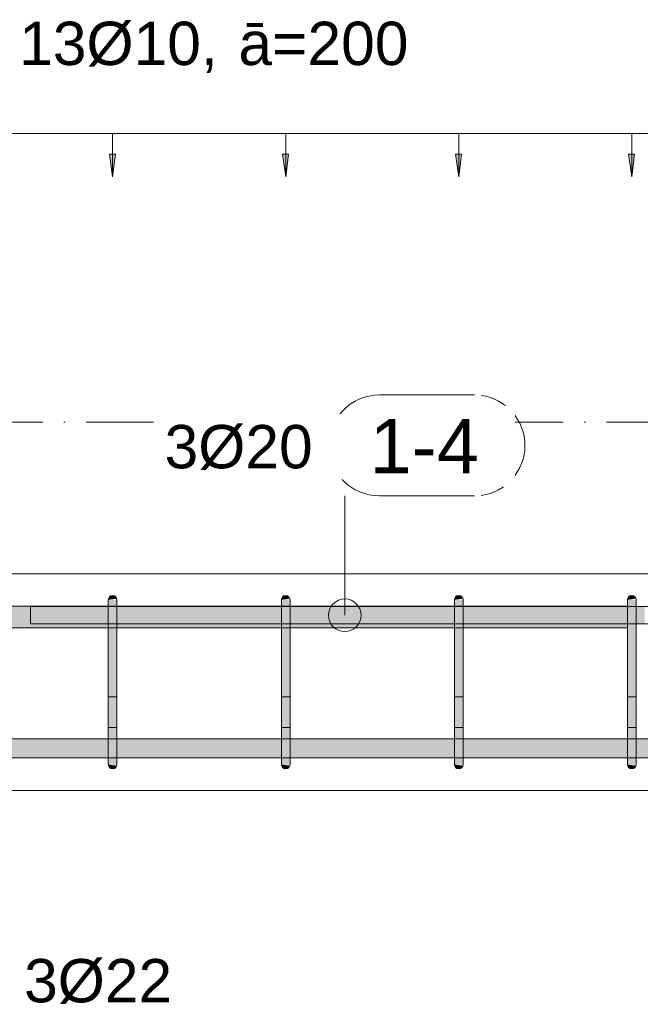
# Model space of a CAD drawing. Header units: millimetres. Extents: x 4307 to 42792, y 1610 to 10025.
# Tile 249 of 256: x 37376 to 38092, y 8423 to 9559. Entities that reach past the tile are written whole.
import ezdxf

# ---------------------------------------------------------------- set-up
doc = ezdxf.new("R2010")
doc.units = ezdxf.units.MM
doc.linetypes.add('Čerchovaná', pattern=[150, 100, -25, 0, -25])
for name, color, linetype, lineweight in [('A-ANNO-DIMS', 211, 'Continuous', 5), ('A-ANNO-DIMS-25', 211, 'Continuous', 5), ('A-FLOR-LEVL', 51, 'Continuous', 5), ('S-BEAM', 12, 'Continuous', 9), ('S-RBAR', 171, 'Continuous', 5), ('S-RBAR-IDEN', 171, 'Continuous', 5)]:
    doc.layers.add(name, color=color, linetype=linetype, lineweight=lineweight)
doc.styles.add('Arial', font='arial.ttf', dxfattribs={"height": 50})
doc.styles.add('Arial_1', font='arial.ttf', dxfattribs={"height": 62.5})
doc.dimstyles.new('Výztuž_kusy__řezy__3', dxfattribs={"dimscale": 304.8, "dimtxt": 0.18, "dimasz": 0, "dimexe": 0, "dimexo": 0.0625, "dimgap": 0.082021, "dimtad": 1, "dimdec": 0, "dimzin": 0, "dimdsep": 46, "dimtxsty": 'Arial_1', "dimblk1": 'NONE', "dimblk2": 'NONE', "dimsah": 1, "dimcen": 0.09, "dimazin": 0, "dimtfac": 1, "dimtdec": 4, "dimtix": 1, "dimtmove": 0, "dimatfit": 3, "dimfxl": 0.164042, "dimfxlon": 1, "dimtvp": 1, "dimtfill": 1, "dimtolj": 1, "dimtzin": 0, "dimarcsym": 2})

# ---------------------------------------------------------------- blocks, each defined once
blk = doc.blocks.new('DIMBLOCK859-V3')
at = {"layer": 'A-ANNO-DIMS-25'}
for points in [[(37284, 9377.8), (37287.4, 9404.1), (37280.5, 9404.1)], [(37483.6, 9377.8), (37487, 9404.1), (37480.1, 9404.1)]]:
    blk.add_hatch(color=256, dxfattribs=at).paths.add_polyline_path(points)
for p, q in [((37284, 9427.8), (37483.6, 9427.8)), ((37284, 9427.8), (37284, 9427.8)), ((37284, 9427.8), (37284, 9377.8)), ((37483.6, 9427.8), (37483.6, 9427.8)), ((37483.6, 9427.8), (37483.6, 9377.8)), ((37287.4, 9404.1), (37280.5, 9404.1)), ((37280.5, 9404.1), (37284, 9377.8)), ((37284, 9377.8), (37287.4, 9404.1)), ((37487, 9404.1), (37480.1, 9404.1)), ((37480.1, 9404.1), (37483.6, 9377.8)), ((37483.6, 9377.8), (37487, 9404.1))]:
    blk.add_line(p, q, dxfattribs=at)
blk = doc.blocks.new('_None')
blk = doc.blocks.new('DIMBLOCK860-V3')
at = {"layer": 'A-ANNO-DIMS-25'}
for points in [[(37483.6, 9377.8), (37487, 9404.1), (37480.1, 9404.1)], [(37683.2, 9377.8), (37686.6, 9404.1), (37679.7, 9404.1)]]:
    blk.add_hatch(color=256, dxfattribs=at).paths.add_polyline_path(points)
for p, q in [((37483.6, 9427.8), (37683.2, 9427.8)), ((37483.6, 9427.8), (37483.6, 9427.8)), ((37483.6, 9427.8), (37483.6, 9377.8)), ((37683.2, 9427.8), (37683.2, 9427.8)), ((37683.2, 9427.8), (37683.2, 9377.8)), ((37487, 9404.1), (37480.1, 9404.1)), ((37480.1, 9404.1), (37483.6, 9377.8)), ((37483.6, 9377.8), (37487, 9404.1)), ((37686.6, 9404.1), (37679.7, 9404.1)), ((37679.7, 9404.1), (37683.2, 9377.8)), ((37683.2, 9377.8), (37686.6, 9404.1))]:
    blk.add_line(p, q, dxfattribs=at)
blk = doc.blocks.new('DIMBLOCK861-V3')
at = {"layer": 'A-ANNO-DIMS-25'}
for points in [[(37683.2, 9377.8), (37686.6, 9404.1), (37679.7, 9404.1)], [(37882.8, 9377.8), (37886.2, 9404.1), (37879.3, 9404.1)]]:
    blk.add_hatch(color=256, dxfattribs=at).paths.add_polyline_path(points)
for p, q in [((37683.2, 9427.8), (37882.8, 9427.8)), ((37683.2, 9427.8), (37683.2, 9427.8)), ((37683.2, 9427.8), (37683.2, 9377.8)), ((37882.8, 9427.8), (37882.8, 9427.8)), ((37882.8, 9427.8), (37882.8, 9377.8)), ((37686.6, 9404.1), (37679.7, 9404.1)), ((37679.7, 9404.1), (37683.2, 9377.8)), ((37683.2, 9377.8), (37686.6, 9404.1)), ((37886.2, 9404.1), (37879.3, 9404.1)), ((37879.3, 9404.1), (37882.8, 9377.8)), ((37882.8, 9377.8), (37886.2, 9404.1))]:
    blk.add_line(p, q, dxfattribs=at)
blk = doc.blocks.new('DIMBLOCK862-V3')
at = {"layer": 'A-ANNO-DIMS-25'}
for points in [[(37882.8, 9377.8), (37886.2, 9404.1), (37879.3, 9404.1)], [(38082.4, 9377.8), (38085.8, 9404.1), (38078.9, 9404.1)]]:
    blk.add_hatch(color=256, dxfattribs=at).paths.add_polyline_path(points)
for p, q in [((37882.8, 9427.8), (38082.4, 9427.8)), ((37882.8, 9427.8), (37882.8, 9427.8)), ((37882.8, 9427.8), (37882.8, 9377.8)), ((38082.4, 9427.8), (38082.4, 9427.8)), ((38082.4, 9427.8), (38082.4, 9377.8)), ((37886.2, 9404.1), (37879.3, 9404.1)), ((37879.3, 9404.1), (37882.8, 9377.8)), ((37882.8, 9377.8), (37886.2, 9404.1)), ((38085.8, 9404.1), (38078.9, 9404.1)), ((38078.9, 9404.1), (38082.4, 9377.8)), ((38082.4, 9377.8), (38085.8, 9404.1))]:
    blk.add_line(p, q, dxfattribs=at)
blk = doc.blocks.new('DIMBLOCK863-V3')
at = {"layer": 'A-ANNO-DIMS-25'}
for points in [[(38082.4, 9377.8), (38085.8, 9404.1), (38078.9, 9404.1)], [(38282, 9377.8), (38285.4, 9404.1), (38278.5, 9404.1)]]:
    blk.add_hatch(color=256, dxfattribs=at).paths.add_polyline_path(points)
for p, q in [((38082.4, 9427.8), (38282, 9427.8)), ((38082.4, 9427.8), (38082.4, 9427.8)), ((38082.4, 9427.8), (38082.4, 9377.8)), ((38282, 9427.8), (38282, 9427.8)), ((38282, 9427.8), (38282, 9377.8)), ((38085.8, 9404.1), (38078.9, 9404.1)), ((38078.9, 9404.1), (38082.4, 9377.8)), ((38082.4, 9377.8), (38085.8, 9404.1)), ((38285.4, 9404.1), (38278.5, 9404.1)), ((38278.5, 9404.1), (38282, 9377.8)), ((38282, 9377.8), (38285.4, 9404.1))]:
    blk.add_line(p, q, dxfattribs=at)
blk = doc.blocks.new('DIMBLOCK869-V3')
at = {"layer": 'A-ANNO-DIMS-25'}
for points in [[(36884.8, 9377.8), (36888.2, 9404.1), (36881.3, 9404.1)], [(37084.4, 9377.8), (37087.8, 9404.1), (37080.9, 9404.1)], [(37284, 9377.8), (37287.4, 9404.1), (37280.5, 9404.1)], [(37483.6, 9377.8), (37487, 9404.1), (37480.1, 9404.1)], [(37683.2, 9377.8), (37686.6, 9404.1), (37679.7, 9404.1)], [(37882.8, 9377.8), (37886.2, 9404.1), (37879.3, 9404.1)], [(38082.4, 9377.8), (38085.8, 9404.1), (38078.9, 9404.1)], [(38282, 9377.8), (38285.4, 9404.1), (38278.5, 9404.1)], [(38481.6, 9377.8), (38485, 9404.1), (38478.1, 9404.1)], [(38681.2, 9377.8), (38684.6, 9404.1), (38677.7, 9404.1)], [(38880.8, 9377.8), (38884.2, 9404.1), (38877.3, 9404.1)], [(39080.4, 9377.8), (39083.8, 9404.1), (39076.9, 9404.1)], [(39280, 9377.8), (39283.4, 9404.1), (39276.5, 9404.1)]]:
    blk.add_hatch(color=256, dxfattribs=at).paths.add_polyline_path(points)
for p, q in [((36884.8, 9427.8), (39280, 9427.8)), ((36884.8, 9427.8), (37084.4, 9427.8)), ((36884.8, 9427.8), (36884.8, 9427.8)), ((36884.8, 9427.8), (36884.8, 9377.8)), ((37084.4, 9427.8), (37284, 9427.8)), ((37084.4, 9427.8), (37084.4, 9427.8)), ((37084.4, 9427.8), (37084.4, 9377.8)), ((37284, 9427.8), (37483.6, 9427.8)), ((37284, 9427.8), (37284, 9427.8)), ((37284, 9427.8), (37284, 9377.8)), ((37483.6, 9427.8), (37683.2, 9427.8)), ((37483.6, 9427.8), (37483.6, 9427.8)), ((37483.6, 9427.8), (37483.6, 9377.8)), ((37683.2, 9427.8), (37882.8, 9427.8)), ((37683.2, 9427.8), (37683.2, 9427.8)), ((37683.2, 9427.8), (37683.2, 9377.8)), ((37882.8, 9427.8), (38082.4, 9427.8)), ((37882.8, 9427.8), (37882.8, 9427.8)), ((37882.8, 9427.8), (37882.8, 9377.8)), ((38082.4, 9427.8), (38282, 9427.8)), ((38082.4, 9427.8), (38082.4, 9427.8)), ((38082.4, 9427.8), (38082.4, 9377.8)), ((38282, 9427.8), (38481.6, 9427.8)), ((38282, 9427.8), (38282, 9427.8)), ((38282, 9427.8), (38282, 9377.8)), ((38481.6, 9427.8), (38681.2, 9427.8)), ((38481.6, 9427.8), (38481.6, 9427.8)), ((38481.6, 9427.8), (38481.6, 9377.8)), ((38681.2, 9427.8), (38880.8, 9427.8)), ((38681.2, 9427.8), (38681.2, 9427.8)), ((38681.2, 9427.8), (38681.2, 9377.8)), ((38880.8, 9427.8), (39080.4, 9427.8)), ((38880.8, 9427.8), (38880.8, 9427.8)), ((38880.8, 9427.8), (38880.8, 9377.8)), ((39080.4, 9427.8), (39280, 9427.8)), ((39080.4, 9427.8), (39080.4, 9427.8)), ((39080.4, 9427.8), (39080.4, 9377.8)), ((39280, 9427.8), (39280, 9427.8)), ((39280, 9427.8), (39280, 9377.8)), ((36888.2, 9404.1), (36881.3, 9404.1)), ((36881.3, 9404.1), (36884.8, 9377.8)), ((36884.8, 9377.8), (36888.2, 9404.1)), ((37087.8, 9404.1), (37080.9, 9404.1)), ((37080.9, 9404.1), (37084.4, 9377.8)), ((37084.4, 9377.8), (37087.8, 9404.1)), ((37287.4, 9404.1), (37280.5, 9404.1)), ((37280.5, 9404.1), (37284, 9377.8)), ((37284, 9377.8), (37287.4, 9404.1)), ((37487, 9404.1), (37480.1, 9404.1)), ((37480.1, 9404.1), (37483.6, 9377.8)), ((37483.6, 9377.8), (37487, 9404.1)), ((37686.6, 9404.1), (37679.7, 9404.1)), ((37679.7, 9404.1), (37683.2, 9377.8)), ((37683.2, 9377.8), (37686.6, 9404.1)), ((37886.2, 9404.1), (37879.3, 9404.1)), ((37879.3, 9404.1), (37882.8, 9377.8)), ((37882.8, 9377.8), (37886.2, 9404.1)), ((38085.8, 9404.1), (38078.9, 9404.1)), ((38078.9, 9404.1), (38082.4, 9377.8)), ((38082.4, 9377.8), (38085.8, 9404.1)), ((38285.4, 9404.1), (38278.5, 9404.1)), ((38278.5, 9404.1), (38282, 9377.8)), ((38282, 9377.8), (38285.4, 9404.1)), ((38485, 9404.1), (38478.1, 9404.1)), ((38478.1, 9404.1), (38481.6, 9377.8)), ((38481.6, 9377.8), (38485, 9404.1)), ((38684.6, 9404.1), (38677.7, 9404.1)), ((38677.7, 9404.1), (38681.2, 9377.8)), ((38681.2, 9377.8), (38684.6, 9404.1)), ((38884.2, 9404.1), (38877.3, 9404.1)), ((38877.3, 9404.1), (38880.8, 9377.8)), ((38880.8, 9377.8), (38884.2, 9404.1)), ((39083.8, 9404.1), (39076.9, 9404.1)), ((39076.9, 9404.1), (39080.4, 9377.8)), ((39080.4, 9377.8), (39083.8, 9404.1)), ((39283.4, 9404.1), (39276.5, 9404.1)), ((39276.5, 9404.1), (39280, 9377.8)), ((39280, 9377.8), (39283.4, 9404.1))]:
    blk.add_line(p, q, dxfattribs=at)
blk = doc.blocks.new('Popisek výztuže - _Typ_ množství_LEVÝ-573731-V3')
at = {"layer": 'S-RBAR-IDEN'}
for p, q in [((5555.8, 9108.9), (5446.1, 9108.9)), ((5446.1, 8992.5), (5555.8, 8992.5))]:
    blk.add_line(p, q, dxfattribs=at)
for centre, start, end in [((5446.1, 9050.7), 90, 270), ((5555.8, 9050.7), 277.6434, 82.3566)]:
    blk.add_arc(centre, 58.2, start, end, dxfattribs=at)

msp = doc.modelspace()

# ---------------------------------------------------------------- hatches: boundary and pattern name
at = {"layer": 'S-RBAR'}
for points in [[(37478.6, 8890), (37488.4, 8891.3), (37487.9, 8892.5), (37487.1, 8893.5), (37486.1, 8894.3), (37484.9, 8894.8), (37483.6, 8895), (37482.3, 8894.8), (37481.1, 8894.3), (37480, 8893.5), (37479.2, 8892.4), (37478.7, 8891.3)], [(37678.2, 8890), (37688, 8891.3), (37687.5, 8892.5), (37686.7, 8893.5), (37685.7, 8894.3), (37684.5, 8894.8), (37683.2, 8895), (37681.9, 8894.8), (37680.7, 8894.3), (37679.6, 8893.5), (37678.8, 8892.4), (37678.3, 8891.3)], [(37877.8, 8890), (37887.6, 8891.3), (37887.1, 8892.5), (37886.3, 8893.5), (37885.3, 8894.3), (37884.1, 8894.8), (37882.8, 8895), (37881.5, 8894.8), (37880.3, 8894.3), (37879.2, 8893.5), (37878.4, 8892.4), (37877.9, 8891.3)], [(38077.4, 8890), (38087.2, 8891.3), (38086.7, 8892.5), (38085.9, 8893.5), (38084.9, 8894.3), (38083.7, 8894.8), (38082.4, 8895), (38081.1, 8894.8), (38079.9, 8894.3), (38078.8, 8893.5), (38078, 8892.4), (38077.5, 8891.3)], [(37488.6, 8865), (37488.4, 8890), (37478.6, 8890), (37478.6, 8865), (37486.1, 8865)], [(37688.2, 8865), (37688.2, 8890), (37678.2, 8890), (37678.2, 8865)], [(37887.8, 8865), (37887.8, 8890), (37877.8, 8890), (37877.8, 8865)], [(38087.4, 8865), (38087.4, 8890), (38077.4, 8890), (38077.4, 8865)], [(38097.3, 8862.1), (38097.3, 8882.1), (38087.4, 8882.1), (38087.4, 8862.1)], [(37478.6, 8725), (37488.6, 8725), (37488.6, 8865), (37478.6, 8865), (37478.6, 8832)], [(37688.2, 8725), (37688.2, 8865), (37678.2, 8865), (37678.2, 8725)], [(37887.8, 8725), (37887.8, 8865), (37877.8, 8865), (37877.8, 8725)], [(38087.4, 8725), (38087.4, 8865), (38077.4, 8865), (38077.4, 8725)], [(37488.4, 8700), (37488.6, 8700), (37488.6, 8725), (37478.6, 8725), (37478.6, 8700), (37486.1, 8700)], [(37688, 8700), (37688.2, 8700), (37688.2, 8725), (37678.2, 8725), (37678.2, 8700), (37683.2, 8700)], [(37882.8, 8700), (37887.8, 8700), (37887.8, 8725), (37877.8, 8725), (37877.8, 8700), (37881.5, 8700)], [(38087.2, 8700), (38087.4, 8700), (38087.4, 8725), (38077.4, 8725), (38077.4, 8700), (38082.4, 8700)], [(37483.6, 8695), (37484.9, 8695.2), (37486.1, 8695.7), (37487.1, 8696.5), (37487.9, 8697.5), (37488.4, 8698.7), (37478.6, 8700), (37478.7, 8698.7), (37479.2, 8697.5), (37480, 8696.5), (37481.1, 8695.7), (37482.3, 8695.2)], [(37683.2, 8695), (37684.5, 8695.2), (37685.7, 8695.7), (37686.7, 8696.5), (37687.5, 8697.5), (37688, 8698.7), (37678.2, 8700), (37678.3, 8698.7), (37678.8, 8697.5), (37679.6, 8696.5), (37680.7, 8695.7), (37681.9, 8695.2)], [(37882.8, 8695), (37884.1, 8695.2), (37885.3, 8695.7), (37886.3, 8696.5), (37887.1, 8697.5), (37887.6, 8698.7), (37877.8, 8700), (37877.9, 8698.7), (37879.1, 8696.7), (37879.2, 8696.5), (37880.3, 8695.7), (37881.5, 8695.2)], [(38082.4, 8695), (38083.7, 8695.2), (38084.9, 8695.7), (38085.9, 8696.5), (38086.7, 8697.5), (38087.2, 8698.7), (38077.4, 8700), (38077.5, 8698.7), (38078, 8697.5), (38078.8, 8696.5), (38079.9, 8695.7), (38081.1, 8695.2)]]:
    msp.add_hatch(color=7, dxfattribs=at).paths.add_polyline_path(points)
h = msp.add_hatch(color=7, dxfattribs=at)
h.paths.add_polyline_path([(35779.6, 8857.8), (35868.1, 8857.8), (35868.1, 8882.8), (35779.6, 8882.8), (35779.6, 8865)])
h.paths.add_polyline_path([(38077.4, 8857.8), (38077.4, 8882.8), (37887.8, 8882.8), (37887.8, 8857.8), (38010.1, 8857.8)])
h.paths.add_polyline_path([(33127.6, 8857.8), (33311.8, 8857.8), (33311.8, 8882.8), (33127.6, 8882.8)])
h.paths.add_polyline_path([(35671.1, 8857.8), (35671.1, 8882.8), (35582.6, 8882.8), (35582.6, 8857.8), (35652.4, 8857.8)])
h.paths.add_polyline_path([(33321.8, 8857.8), (33511.1, 8857.8), (33511.1, 8882.8), (33321.8, 8882.8), (33321.8, 8865)])
h.paths.add_polyline_path([(35739.7, 8857.8), (35769.6, 8857.8), (35769.6, 8882.8), (35681.1, 8882.8), (35681.1, 8857.8)])
h.paths.add_polyline_path([(37877.8, 8857.8), (37877.8, 8882.8), (37688.2, 8882.8), (37688.2, 8857.8), (37835.4, 8857.8)])
h.paths.add_polyline_path([(33521.1, 8857.8), (33710.5, 8857.8), (33710.5, 8882.8), (33521.1, 8882.8), (33521.1, 8865)])
h.paths.add_polyline_path([(35572.6, 8857.8), (35572.6, 8882.8), (35484, 8882.8), (35484, 8857.8), (35565.1, 8857.8)])
h.paths.add_polyline_path([(33720.5, 8857.8), (33910.5, 8857.8), (33910.5, 8882.8), (33720.5, 8882.8), (33720.5, 8865)])
h.paths.add_polyline_path([(35878.1, 8857.8), (35966.6, 8857.8), (35966.6, 8882.8), (35878.1, 8882.8), (35878.1, 8865)])
h.paths.add_polyline_path([(37678.2, 8857.8), (37678.2, 8882.8), (37488.6, 8882.8), (37488.6, 8857.8), (37660.8, 8857.8)])
h.paths.add_polyline_path([(33920.5, 8857.8), (33999.6, 8857.8), (33999.6, 8882.8), (33920.5, 8882.8), (33920.5, 8865)])
h.paths.add_polyline_path([(35474, 8857.8), (35474, 8882.8), (35385.5, 8882.8), (35385.5, 8857.8), (35390.5, 8857.8)])
h.paths.add_polyline_path([(34009.6, 8857.8), (34088.7, 8857.8), (34088.7, 8882.8), (34009.6, 8882.8), (34009.6, 8865)])
h.paths.add_polyline_path([(35375.5, 8857.8), (35375.5, 8882.8), (35285.5, 8882.8), (35285.5, 8857.8), (35303.1, 8857.8)])
h.paths.add_polyline_path([(34098.7, 8857.8), (34177.9, 8857.8), (34177.9, 8882.8), (34098.7, 8882.8), (34098.7, 8865)])
h.paths.add_polyline_path([(35976.6, 8857.8), (36065.1, 8857.8), (36065.1, 8882.8), (35976.6, 8882.8), (35976.6, 8865)])
h.paths.add_polyline_path([(34953.9, 8857.8), (34983.4, 8857.8), (34983.4, 8882.8), (34944.7, 8882.8), (34944.7, 8857.8)])
h.paths.add_polyline_path([(37478.6, 8857.8), (37478.6, 8882.8), (37289, 8882.8), (37289, 8857.8), (37398.8, 8857.8)])
h.paths.add_polyline_path([(34187.9, 8857.8), (34267, 8857.8), (34267, 8882.8), (34187.9, 8882.8), (34187.9, 8865)])
h.paths.add_polyline_path([(35275.5, 8857.8), (35275.5, 8882.8), (35236.8, 8882.8), (35236.8, 8857.8), (35259.5, 8857.8)])
h.paths.add_polyline_path([(34277, 8857.8), (34356.1, 8857.8), (34356.1, 8882.8), (34277, 8882.8), (34277, 8865)])
h.paths.add_polyline_path([(37279, 8857.8), (37279, 8882.8), (37089.4, 8882.8), (37089.4, 8857.8), (37224.2, 8857.8)])
h.paths.add_polyline_path([(34366.1, 8857.8), (34445.2, 8857.8), (34445.2, 8882.8), (34366.1, 8882.8), (34366.1, 8865)])
h.paths.add_polyline_path([(36370.7, 8857.8), (36459.2, 8857.8), (36459.2, 8882.8), (36370.7, 8882.8), (36370.7, 8865)])
h.paths.add_polyline_path([(34993.4, 8857.8), (35032.1, 8857.8), (35032.1, 8882.8), (34993.4, 8882.8), (34993.4, 8865)])
h.paths.add_polyline_path([(35226.8, 8857.8), (35226.8, 8882.8), (35188.1, 8882.8), (35188.1, 8857.8), (35215.8, 8857.8)])
h.paths.add_polyline_path([(34455.2, 8857.8), (34545.2, 8857.8), (34545.2, 8882.8), (34455.2, 8882.8), (34455.2, 8865)])
h.paths.add_polyline_path([(36075.1, 8857.8), (36163.7, 8857.8), (36163.7, 8882.8), (36075.1, 8882.8), (36075.1, 8865)])
h.paths.add_polyline_path([(37079.4, 8857.8), (37079.4, 8882.8), (36889.8, 8882.8), (36889.8, 8857.8), (37049.5, 8857.8)])
h.paths.add_polyline_path([(36351, 8857.8), (36360.7, 8857.8), (36360.7, 8882.8), (36272.2, 8882.8), (36272.2, 8857.8)])
h.paths.add_polyline_path([(34555.2, 8857.8), (34593.9, 8857.8), (34593.9, 8882.8), (34555.2, 8882.8), (34555.2, 8865)])
h.paths.add_polyline_path([(35178.1, 8857.8), (35178.1, 8882.8), (35139.5, 8882.8), (35139.5, 8857.8), (35172.2, 8857.8)])
h.paths.add_polyline_path([(34934.7, 8857.8), (34934.7, 8882.8), (34896, 8882.8), (34896, 8857.8), (34910.2, 8857.8)])
h.paths.add_polyline_path([(34603.9, 8857.8), (34642.6, 8857.8), (34642.6, 8882.8), (34603.9, 8882.8), (34603.9, 8865)])
h.paths.add_polyline_path([(36879.8, 8857.8), (36879.8, 8882.8), (36764.8, 8882.8), (36764.8, 8857.8), (36874.9, 8857.8)])
h.paths.add_polyline_path([(35080.8, 8857.8), (35080.8, 8882.8), (35042.1, 8882.8), (35042.1, 8857.8)])
h.paths.add_polyline_path([(34691.3, 8857.8), (34691.3, 8882.8), (34652.6, 8882.8), (34652.6, 8857.8)])
h.paths.add_polyline_path([(36469.2, 8857.8), (36557.7, 8857.8), (36557.7, 8882.8), (36469.2, 8882.8), (36469.2, 8865)])
h.paths.add_polyline_path([(36173.7, 8857.8), (36262.2, 8857.8), (36262.2, 8882.8), (36173.7, 8882.8), (36173.7, 8865)])
h.paths.add_polyline_path([(34886, 8857.8), (34886, 8882.8), (34847.3, 8882.8), (34847.3, 8857.8), (34866.5, 8857.8)])
h.paths.add_polyline_path([(36754.8, 8857.8), (36754.8, 8882.8), (36666.3, 8882.8), (36666.3, 8857.8), (36700.3, 8857.8)])
h.paths.add_polyline_path([(34701.3, 8857.8), (34739.9, 8857.8), (34739.9, 8882.8), (34701.3, 8882.8), (34701.3, 8862.2)])
h.paths.add_polyline_path([(35129.5, 8857.8), (35129.5, 8882.8), (35090.8, 8882.8), (35090.8, 8857.8), (35128.5, 8857.8)])
h.paths.add_polyline_path([(34749.9, 8857.8), (34788.6, 8857.8), (34788.6, 8882.8), (34749.9, 8882.8), (34749.9, 8862.2)])
h.paths.add_polyline_path([(36656.3, 8857.8), (36656.3, 8882.8), (36567.7, 8882.8), (36567.7, 8857.8), (36612.9, 8857.8)])
h.paths.add_polyline_path([(34837.3, 8857.8), (34837.3, 8882.8), (34798.6, 8882.8), (34798.6, 8857.8), (34822.9, 8857.8)])
h = msp.add_hatch(color=7, dxfattribs=at)
h.paths.add_polyline_path([(38097.4, 8707.6), (38277, 8707.9), (38277, 8729.6), (38087.4, 8729.6), (38087.4, 8707.6)])
h.paths.add_polyline_path([(34944.7, 8707.6), (34983.4, 8707.9), (34983.4, 8729.6), (34944.7, 8729.6), (34944.7, 8707.9)])
h.paths.add_polyline_path([(40287, 8707.6), (40374.5, 8707.9), (40374.5, 8729.6), (40287, 8729.6), (40287, 8707.9)])
h.paths.add_polyline_path([(34927.4, 8707.6), (34934.7, 8707.9), (34934.7, 8729.6), (34927.4, 8729.6), (34927.4, 8707.9)])
h.paths.add_polyline_path([(40277, 8707.6), (40277, 8729.6), (40189.6, 8729.6), (40189.6, 8707.6), (40236.7, 8707.6)])
h.paths.add_polyline_path([(34993.4, 8707.6), (35032.1, 8707.9), (35032.1, 8729.6), (34993.4, 8729.6), (34993.4, 8707.9)])
h.paths.add_polyline_path([(40179.6, 8707.6), (40179.6, 8729.6), (40092.1, 8729.6), (40092.1, 8707.6), (40149.4, 8707.6)])
h.paths.add_polyline_path([(35042.1, 8707.6), (35080.8, 8707.9), (35080.8, 8729.6), (35042.1, 8729.6), (35042.1, 8707.9)])
h.paths.add_polyline_path([(35090.8, 8707.6), (35129.5, 8707.9), (35129.5, 8729.6), (35090.8, 8729.6), (35090.8, 8707.9)])
h.paths.add_polyline_path([(40082.1, 8707.6), (40082.1, 8729.6), (39994.7, 8729.6), (39994.7, 8707.6), (40062.1, 8707.6)])
h.paths.add_polyline_path([(35139.5, 8707.6), (35178.1, 8707.9), (35178.1, 8729.6), (35139.5, 8729.6), (35139.5, 8707.9)])
h.paths.add_polyline_path([(35188.1, 8707.6), (35226.8, 8707.9), (35226.8, 8729.6), (35188.1, 8729.6), (35188.1, 8707.9)])
h.paths.add_polyline_path([(39984.7, 8707.6), (39984.7, 8729.6), (39897.2, 8729.6), (39897.2, 8707.6), (39974.8, 8707.6)])
h.paths.add_polyline_path([(35236.8, 8707.6), (35275.5, 8707.9), (35275.5, 8729.6), (35236.8, 8729.6), (35236.8, 8707.9)])
h.paths.add_polyline_path([(35285.5, 8707.6), (35375.5, 8707.9), (35375.5, 8729.6), (35285.5, 8729.6), (35285.5, 8707.9)])
h.paths.add_polyline_path([(35385.5, 8707.6), (35474, 8707.9), (35474, 8729.6), (35385.5, 8729.6), (35385.5, 8707.9)])
h.paths.add_polyline_path([(35484, 8707.6), (35572.6, 8707.9), (35572.6, 8729.6), (35484, 8729.6), (35484, 8707.9)])
h.paths.add_polyline_path([(35582.6, 8707.6), (35671.1, 8707.9), (35671.1, 8729.6), (35582.6, 8729.6), (35582.6, 8707.9)])
h.paths.add_polyline_path([(35681.1, 8707.6), (35769.6, 8707.9), (35769.6, 8729.6), (35681.1, 8729.6), (35681.1, 8707.9)])
h.paths.add_polyline_path([(35779.6, 8707.6), (35868.1, 8707.9), (35868.1, 8729.6), (35779.6, 8729.6), (35779.6, 8707.9)])
h.paths.add_polyline_path([(35878.1, 8707.6), (35966.6, 8707.9), (35966.6, 8729.6), (35878.1, 8729.6), (35878.1, 8707.9)])
h.paths.add_polyline_path([(35976.6, 8707.6), (36065.1, 8707.9), (36065.1, 8729.6), (35976.6, 8729.6), (35976.6, 8707.9)])
h.paths.add_polyline_path([(36075.1, 8707.6), (36163.7, 8707.9), (36163.7, 8729.6), (36075.1, 8729.6), (36075.1, 8707.9)])
h.paths.add_polyline_path([(36173.7, 8707.6), (36262.2, 8707.9), (36262.2, 8729.6), (36173.7, 8729.6), (36173.7, 8707.9)])
h.paths.add_polyline_path([(36272.2, 8707.6), (36360.7, 8707.9), (36360.7, 8729.6), (36272.2, 8729.6), (36272.2, 8707.9)])
h.paths.add_polyline_path([(36370.7, 8707.6), (36459.2, 8707.9), (36459.2, 8729.6), (36370.7, 8729.6), (36370.7, 8707.9)])
h.paths.add_polyline_path([(36469.2, 8707.6), (36557.7, 8707.9), (36557.7, 8729.6), (36469.2, 8729.6), (36469.2, 8707.9)])
h.paths.add_polyline_path([(36567.7, 8707.6), (36656.3, 8707.9), (36656.3, 8729.6), (36567.7, 8729.6), (36567.7, 8707.9)])
h.paths.add_polyline_path([(36666.3, 8707.6), (36754.8, 8707.9), (36754.8, 8729.6), (36666.3, 8729.6), (36666.3, 8707.9)])
h.paths.add_polyline_path([(36764.8, 8707.6), (36879.8, 8707.9), (36879.8, 8729.6), (36764.8, 8729.6), (36764.8, 8707.9)])
h.paths.add_polyline_path([(36889.8, 8707.6), (37079.4, 8707.9), (37079.4, 8729.6), (36889.8, 8729.6), (36889.8, 8707.9)])
h.paths.add_polyline_path([(37089.4, 8707.6), (37279, 8707.9), (37279, 8729.6), (37089.4, 8729.6), (37089.4, 8707.9)])
h.paths.add_polyline_path([(37289, 8707.6), (37478.6, 8707.9), (37478.6, 8729.6), (37289, 8729.6), (37289, 8707.9)])
h.paths.add_polyline_path([(37488.6, 8707.6), (37678.2, 8707.9), (37678.2, 8729.6), (37488.6, 8729.6), (37488.6, 8707.9)])
h.paths.add_polyline_path([(37688.2, 8707.6), (37877.8, 8707.9), (37877.8, 8729.6), (37688.2, 8729.6), (37688.2, 8707.9)])
h.paths.add_polyline_path([(37887.8, 8707.6), (38077.4, 8707.9), (38077.4, 8729.6), (37887.8, 8729.6), (37887.8, 8707.9)])
h.paths.add_polyline_path([(41000.8, 8707.6), (41002.4, 8707.6), (41002.4, 8729.6), (40982.4, 8729.6), (40982.4, 8707.6)])
h.paths.add_polyline_path([(40972.4, 8707.6), (40972.4, 8729.6), (40939.1, 8729.6), (40939.1, 8707.6)])
h.paths.add_polyline_path([(39887.2, 8707.6), (39887.2, 8729.6), (39799.8, 8729.6), (39799.8, 8707.6), (39843.8, 8707.6)])
h.paths.add_polyline_path([(40929.1, 8707.6), (40929.1, 8729.6), (40895.8, 8729.6), (40895.8, 8707.6)])
h.paths.add_polyline_path([(39789.8, 8707.6), (39789.8, 8729.6), (39702.3, 8729.6), (39702.3, 8707.6), (39756.5, 8707.6)])
h.paths.add_polyline_path([(40885.8, 8707.6), (40885.8, 8729.6), (40852.5, 8729.6), (40852.5, 8707.6)])
h.paths.add_polyline_path([(40842.5, 8707.6), (40842.5, 8729.6), (40809.2, 8729.6), (40809.2, 8707.6)])
h.paths.add_polyline_path([(39692.3, 8707.6), (39692.3, 8729.6), (39604.9, 8729.6), (39604.9, 8707.6), (39669.2, 8707.6)])
h.paths.add_polyline_path([(40764.2, 8707.6), (40764.2, 8729.6), (40676.8, 8729.6), (40676.8, 8707.6), (40760.7, 8707.6)])
h.paths.add_polyline_path([(40799.2, 8707.6), (40799.2, 8729.6), (40774.2, 8729.6), (40774.2, 8707.6)])
h.paths.add_polyline_path([(38287, 8707.6), (38476.6, 8707.9), (38476.6, 8729.6), (38287, 8729.6), (38287, 8707.9)])
h.paths.add_polyline_path([(40666.8, 8707.6), (40666.8, 8729.6), (40579.3, 8729.6), (40579.3, 8707.6), (40629.7, 8707.6)])
h.paths.add_polyline_path([(40569.3, 8707.6), (40569.3, 8729.6), (40481.9, 8729.6), (40481.9, 8707.6), (40542.4, 8707.6)])
h.paths.add_polyline_path([(38486.6, 8707.6), (38676.2, 8707.9), (38676.2, 8729.6), (38486.6, 8729.6), (38486.6, 8707.9)])
h.paths.add_polyline_path([(40471.9, 8707.6), (40471.9, 8729.6), (40384.5, 8729.6), (40384.5, 8707.6), (40455, 8707.6)])
h.paths.add_polyline_path([(38686.2, 8707.6), (38875.8, 8707.9), (38875.8, 8729.6), (38686.2, 8729.6), (38686.2, 8707.9)])
h.paths.add_polyline_path([(38885.8, 8707.6), (39075.4, 8707.9), (39075.4, 8729.6), (38885.8, 8729.6), (38885.8, 8707.9)])
h.paths.add_polyline_path([(39085.4, 8707.6), (39275, 8707.9), (39275, 8729.6), (39085.4, 8729.6), (39085.4, 8707.9)])
h.paths.add_polyline_path([(39285, 8707.6), (39400, 8707.9), (39400, 8729.6), (39285, 8729.6), (39285, 8707.9)])
h.paths.add_polyline_path([(39410, 8707.6), (39497.4, 8707.9), (39497.4, 8729.6), (39410, 8729.6), (39410, 8707.9)])
h.paths.add_polyline_path([(39507.4, 8707.6), (39594.9, 8707.9), (39594.9, 8729.6), (39507.4, 8729.6), (39507.4, 8707.9)])

# ---------------------------------------------------------------- linework, layer by layer
at = {"layer": 'A-FLOR-LEVL', "linetype": 'Čerchovaná'}
msp.add_line((29948.1, 9095), (42662.7, 9095), dxfattribs=at)
at = {"layer": 'S-BEAM'}
for p, q in [((35087.4, 8920), (40977.4, 8920)), ((35087.4, 8920), (40977.4, 8920)), ((40977.4, 8670), (35087.4, 8670)), ((35087.4, 8670), (40977.4, 8670))]:
    msp.add_line(p, q, dxfattribs=at)
at = {"layer": 'S-RBAR'}
for p, q in [((38077.4, 8882.8), (33127.6, 8882.8)), ((38077.4, 8882.8), (33127.6, 8882.8)), ((38077.4, 8882.8), (33127.6, 8882.8)), ((38788.9, 8882.1), (37388.9, 8882.1)), ((37388.9, 8882.1), (37388.9, 8862.1)), ((38788.9, 8882.1), (37388.9, 8882.1)), ((37388.9, 8882.1), (37388.9, 8862.1)), ((38788.9, 8882.1), (37388.9, 8882.1)), ((37388.9, 8882.1), (37388.9, 8862.1)), ((37478.6, 8890), (37478.6, 8865)), ((37478.6, 8890), (37478.6, 8865)), ((37488.6, 8890), (37488.6, 8865)), ((37488.6, 8890), (37488.6, 8865)), ((37678.2, 8890), (37678.2, 8865)), ((37678.2, 8890), (37678.2, 8865)), ((37688.2, 8890), (37688.2, 8865)), ((37688.2, 8890), (37688.2, 8865)), ((37877.8, 8890), (37877.8, 8865)), ((37877.8, 8890), (37877.8, 8865)), ((37887.8, 8890), (37887.8, 8865)), ((37887.8, 8890), (37887.8, 8865)), ((38077.4, 8890), (38077.4, 8865)), ((38077.4, 8890), (38077.4, 8865)), ((38077.4, 8882.8), (38077.4, 8857.8)), ((38077.4, 8882.8), (38077.4, 8857.8)), ((38077.4, 8882.8), (38077.4, 8857.8)), ((38087.4, 8890), (38087.4, 8865)), ((38087.4, 8890), (38087.4, 8865)), ((38077.4, 8857.8), (33127.6, 8857.8)), ((38077.4, 8857.8), (33127.6, 8857.8)), ((38077.4, 8857.8), (33127.6, 8857.8)), ((38788.9, 8862.1), (37388.9, 8862.1)), ((38788.9, 8862.1), (37388.9, 8862.1)), ((38788.9, 8862.1), (37388.9, 8862.1)), ((37478.6, 8725), (37478.6, 8865)), ((37478.6, 8865), (37478.6, 8725)), ((37488.6, 8725), (37488.6, 8865)), ((37488.6, 8865), (37488.6, 8725)), ((37678.2, 8725), (37678.2, 8865)), ((37678.2, 8865), (37678.2, 8725)), ((37688.2, 8725), (37688.2, 8865)), ((37688.2, 8865), (37688.2, 8725)), ((37877.8, 8725), (37877.8, 8865)), ((37877.8, 8865), (37877.8, 8725)), ((37887.8, 8725), (37887.8, 8865)), ((37887.8, 8865), (37887.8, 8725)), ((38077.4, 8725), (38077.4, 8865)), ((38077.4, 8865), (38077.4, 8725)), ((38087.4, 8725), (38087.4, 8865)), ((38087.4, 8865), (38087.4, 8725)), ((37478.6, 8778), (37478.6, 8742.7)), ((37478.6, 8778), (37488.6, 8778)), ((37488.6, 8778), (37488.6, 8742.7)), ((37678.2, 8778), (37678.2, 8742.7)), ((37678.2, 8778), (37688.2, 8778)), ((37688.2, 8778), (37688.2, 8742.7)), ((37877.8, 8778), (37877.8, 8742.7)), ((37877.8, 8778), (37887.8, 8778)), ((37887.8, 8778), (37887.8, 8742.7)), ((38077.4, 8778), (38077.4, 8742.7)), ((38077.4, 8778), (38087.4, 8778)), ((38087.4, 8778), (38087.4, 8742.7)), ((37478.6, 8742.7), (37478.6, 8700)), ((37488.6, 8742.7), (37478.6, 8742.7)), ((37478.6, 8707.3), (37478.6, 8742.7)), ((37488.6, 8742.7), (37488.6, 8700)), ((37488.6, 8707.3), (37488.6, 8742.7)), ((37678.2, 8742.7), (37678.2, 8700)), ((37688.2, 8742.7), (37678.2, 8742.7)), ((37678.2, 8707.3), (37678.2, 8742.7)), ((37688.2, 8742.7), (37688.2, 8700)), ((37688.2, 8707.3), (37688.2, 8742.7)), ((37877.8, 8742.7), (37877.8, 8700)), ((37887.8, 8742.7), (37877.8, 8742.7)), ((37877.8, 8707.3), (37877.8, 8742.7)), ((37887.8, 8742.7), (37887.8, 8700)), ((37887.8, 8707.3), (37887.8, 8742.7)), ((38077.4, 8742.7), (38077.4, 8700)), ((38087.4, 8742.7), (38077.4, 8742.7)), ((38077.4, 8707.3), (38077.4, 8742.7)), ((38087.4, 8742.7), (38087.4, 8700)), ((38087.4, 8707.3), (38087.4, 8742.7)), ((34927.4, 8729.6), (41002.4, 8729.6)), ((34927.4, 8729.6), (41002.4, 8729.6)), ((34927.4, 8729.6), (41002.4, 8729.6)), ((37478.6, 8725), (37478.6, 8700)), ((37478.6, 8725), (37478.6, 8700)), ((37488.6, 8725), (37488.6, 8700)), ((37488.6, 8725), (37488.6, 8707.3)), ((37678.2, 8725), (37678.2, 8700)), ((37678.2, 8725), (37678.2, 8700)), ((37688.2, 8725), (37688.2, 8700)), ((37688.2, 8725), (37688.2, 8707.3)), ((37877.8, 8725), (37877.8, 8700)), ((37877.8, 8725), (37877.8, 8700)), ((37887.8, 8725), (37887.8, 8700)), ((37887.8, 8725), (37887.8, 8707.3)), ((38077.4, 8725), (38077.4, 8700)), ((38077.4, 8725), (38077.4, 8700)), ((38087.4, 8725), (38087.4, 8700)), ((38087.4, 8725), (38087.4, 8707.3)), ((34927.4, 8707.6), (41002.4, 8707.6)), ((34927.4, 8707.6), (41002.4, 8707.6)), ((34927.4, 8707.6), (41002.4, 8707.6)), ((37478.6, 8707.3), (37478.6, 8700)), ((37488.6, 8707.3), (37488.6, 8700.9)), ((37488.6, 8707.3), (37488.6, 8700.9)), ((37678.2, 8707.3), (37678.2, 8700)), ((37688.2, 8707.3), (37688.2, 8700.9)), ((37688.2, 8707.3), (37688.2, 8700.9)), ((37877.8, 8707.3), (37877.8, 8700)), ((37887.8, 8707.3), (37887.8, 8700.9)), ((37887.8, 8707.3), (37887.8, 8700.9)), ((38077.4, 8707.3), (38077.4, 8700)), ((38087.4, 8707.3), (38087.4, 8700.9)), ((38087.4, 8707.3), (38087.4, 8700.9))]:
    msp.add_line(p, q, dxfattribs=at)
for centre, start, end in [((37483.6, 8890), 0, 180), ((37483.6, 8890), 0, 180), ((37683.2, 8890), 0, 180), ((37683.2, 8890), 0, 180), ((37882.8, 8890), 0, 180), ((37882.8, 8890), 0, 180), ((38082.4, 8890), 0, 180), ((38082.4, 8890), 0, 180), ((37483.6, 8700), 180, 0), ((37483.6, 8700), 180, 0), ((37483.6, 8700), 180, 0), ((37683.2, 8700), 180, 0), ((37683.2, 8700), 180, 0), ((37683.2, 8700), 180, 0), ((37882.8, 8700), 180, 0), ((37882.8, 8700), 180, 0), ((37882.8, 8700), 180, 0), ((38082.4, 8700), 180, 0), ((38082.4, 8700), 180, 0), ((38082.4, 8700), 180, 0)]:
    msp.add_arc(centre, 5, start, end, dxfattribs=at)
at = {"layer": 'S-RBAR-IDEN'}
msp.add_line((37751.4, 8872.1), (37751.4, 9009.8), dxfattribs=at)
msp.add_circle((37751.4, 8872.1), 18.8, dxfattribs=at)

# ---------------------------------------------------------------- block references
msp.add_blockref('Popisek výztuže - _Typ_ množství_LEVÝ-573731-V3', (32345.2, 17.3), dxfattribs=at)

# ---------------------------------------------------------------- texts
at = {"layer": 'S-RBAR-IDEN', "char_height": 50, "attachment_point": 1, "style": 'Arial', "bg_fill": 3, "box_fill_scale": 1.25, "bg_fill_color": 256, "bg_fill_true_color": 13158600, "bg_fill_transparency": 0}
for s, insert, width in [('13Ø10, ', (37375.7, 9556.7), 306.645), ('ā=200', (37628.7, 9556.7), 242.51), ('3Ø22', (37381.4, 8475.7), 210.443)]:
    msp.add_mtext(s, dxfattribs=dict(at, insert=insert, width=width))

# ---------------------------------------------------------------- dimensions: what is measured, and where the dimension line sits
at = {"layer": 'A-ANNO-DIMS'}
for base, p1, p2, text, override, picture, middle in [((39280, 9427.8), (36884.8, 9377.8), (39280, 9377.8), '200 2395', {"dimpost": '<>', "dimblk1": 'None', "dimblk2": 'None', "dimsah": 1, "dimfxl": 2395.219023}, 'DIMBLOCK869-V3', (38082.4, 9484.7)), ((37483.6, 9427.8), (37284, 9377.8), (37483.6, 9377.8), ' ', {"dimpost": '<>', "dimfxl": 199.601585}, 'DIMBLOCK859-V3', (37383.8, 9427.8)), ((37683.2, 9427.8), (37483.6, 9377.8), (37683.2, 9377.8), ' ', {"dimpost": '<>', "dimfxl": 199.601585}, 'DIMBLOCK860-V3', (37583.4, 9427.8)), ((37882.8, 9427.8), (37683.2, 9377.8), (37882.8, 9377.8), ' ', {"dimpost": '<>', "dimfxl": 199.601585}, 'DIMBLOCK861-V3', (37783, 9427.8)), ((38082.4, 9427.8), (37882.8, 9377.8), (38082.4, 9377.8), ' ', {"dimpost": '<>', "dimfxl": 199.601585}, 'DIMBLOCK862-V3', (37982.6, 9427.8)), ((38282, 9427.8), (38082.4, 9377.8), (38282, 9377.8), ' ', {"dimpost": '<>', "dimfxl": 199.601585}, 'DIMBLOCK863-V3', (38182.2, 9427.8))]:
    dim = msp.add_linear_dim(base=base, p1=p1, p2=p2, text=text, dimstyle='Výztuž_kusy__řezy__3', override=override, dxfattribs=at)
    dim.commit()
    dim.dimension.update_dxf_attribs({"geometry": picture, "text_midpoint": middle})

# ---------------------------------------------------------------- next in the draw order: texts
at = {"layer": 'S-RBAR-IDEN', "attachment_point": 1, "bg_fill": 3, "box_fill_scale": 1.25, "bg_fill_color": 256, "bg_fill_true_color": 13158600, "bg_fill_transparency": 0}
for s, insert, char_height, width, style in [('1-4', (37780, 9098.4), 62.5, 152.321, 'Arial_1'), ('3Ø20', (37543.5, 9091.6), 50, 210.443, 'Arial')]:
    msp.add_mtext(s, dxfattribs=dict(at, insert=insert, char_height=char_height, width=width, style=style))

doc.saveas('drawing.dxf')
